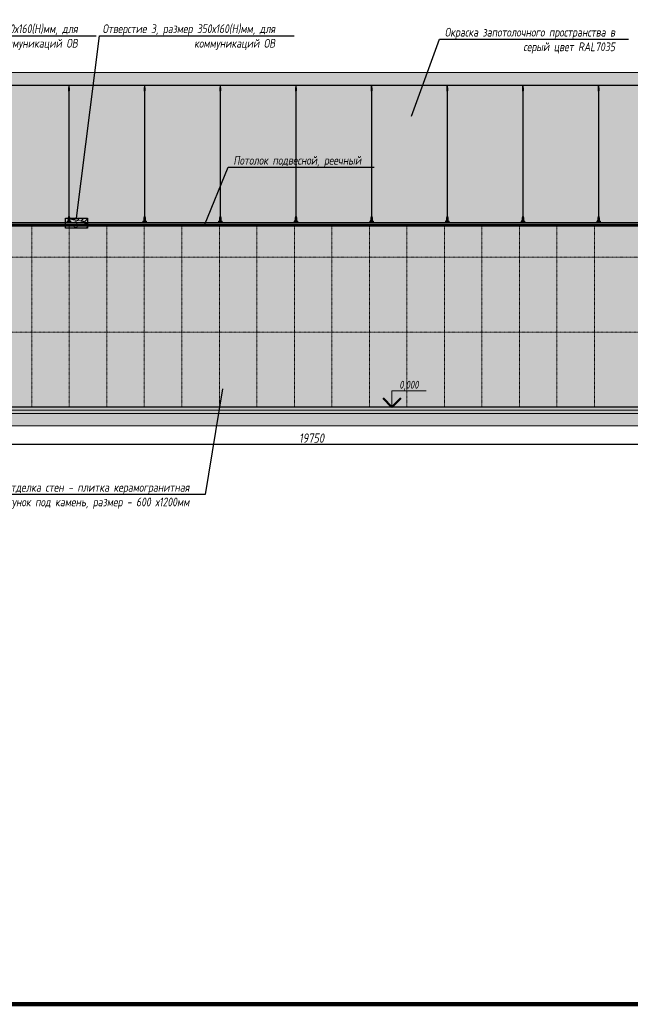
# Model space of a CAD drawing. Header units: millimetres. Extents: x -57162 to 485422, y -209335 to -9481.
# Tile 222 of 256: x 180837 to 190603, y -209335 to -193590. Entities that reach past the tile are written whole.
import ezdxf
from ezdxf import colors
from ezdxf.entities.mleader import LeaderData, LeaderLine
from ezdxf.enums import TextEntityAlignment as Align
from ezdxf.math import Vec2, Vec3

# ---------------------------------------------------------------- set-up
doc = ezdxf.new("R2010")
doc.units = ezdxf.units.MM
doc.linetypes.add('( Hidden )', pattern=[0.375, 0.25, -0.125])
doc.linetypes.add('DASHDOT', pattern=[25.4, 12.7, -6.35, 0, -6.35])
doc.layers.get('Defpoints').update_dxf_attribs({"color": 31})
doc.layers.add('3_RC_Ceiling', color=253, linetype='Continuous', lineweight=5)
doc.layers.add('A-DETL-GENF', color=7, linetype='Continuous', lineweight=5)
doc.layers.add('dim_per', color=7, linetype='Continuous', lineweight=9, true_color=0x1c3800)
doc.layers.add('dim_razv', color=7, linetype='DASHDOT', lineweight=9, true_color=0x183018)
doc.styles.add('fl_iso paper', font='isocpeur.ttf', dxfattribs={"width": 0.8, "oblique": 10})
doc.styles.add('In tre', font='isocpeur.ttf', dxfattribs={"width": 0.8, "oblique": 10})
doc.styles.get("Standard").update_dxf_attribs({"font": 'arial.ttf'})
doc.dimstyles.new('In tre 1_50', dxfattribs={"dimtxt": 150, "dimasz": 80, "dimexe": 60, "dimexo": 10, "dimgap": 20, "dimtad": 1, "dimdec": 0, "dimrnd": 5, "dimzin": 0, "dimdsep": 46, "dimtxsty": 'fl_iso paper', "dimblk": 'OBLIQUE', "dimcen": 0, "dimdle": 60, "dimadec": 0, "dimazin": 0, "dimtfac": 1, "dimtdec": 0, "dimtofl": 0, "dimtmove": 1, "dimatfit": 1, "dimfxl": 40, "dimtolj": 1, "dimtzin": 0, "dimarcsym": 1})

# ---------------------------------------------------------------- blocks, each defined once
blk = doc.blocks.new('_Oblique')
at = {"color": 0, "linetype": 'ByBlock', "lineweight": -2}
blk.add_line((-0.5, -0.5), (0.5, 0.5), dxfattribs=at)
blk = doc.blocks.new('*D984')
at = {"layer": 'Defpoints', "color": 0, "linetype": 'ByBlock', "transparency": 16777216}
for p in [(175630, -200162), (195380, -200152), (195380, -200376)]:
    blk.add_point(p, dxfattribs=at)
at = {"layer": 'dim_razv', "color": 0, "linetype": 'ByBlock', "lineweight": -2, "transparency": 16777216}
for p, q in [((175630, -200172), (175630, -200436)), ((195380, -200162), (195380, -200436)), ((175570, -200376), (195440, -200376))]:
    blk.add_line(p, q, dxfattribs=at)
at = {"layer": 'dim_razv', "color": 0, "linetype": 'ByBlock', "lineweight": -2, "transparency": 16777216, "xscale": 80, "yscale": 80, "zscale": 80, "rotation": 180}
blk.add_blockref('_Oblique', (175630, -200376), dxfattribs=at)
at = {"layer": 'dim_razv', "color": 0, "linetype": 'ByBlock', "lineweight": -2, "transparency": 16777216, "xscale": 80, "yscale": 80, "zscale": 80}
blk.add_blockref('_Oblique', (195380, -200376), dxfattribs=at)
at = {"layer": 'dim_razv', "color": 0, "linetype": 'ByBlock', "transparency": 16777216, "insert": (185505, -200281), "char_height": 150, "attachment_point": 5, "style": 'fl_iso paper'}
blk.add_mtext('\\A1;19750', dxfattribs=at)
blk = doc.blocks.new('*U985')
at = {"layer": '3_RC_Ceiling', "ltscale": 20}
for p, q in [((490275, -63410), (490275, -63470)), ((490285, -63448), (490275, -63448)), ((490278, -63449), (490278, -63470)), ((490280, -63405), (490280, -63424)), ((490282, -63449), (490282, -63470)), ((490285, -63410), (490285, -63470)), ((490272, -63463), (490278, -63463)), ((490272, -63491), (490278, -63491)), ((490285, -63470), (490275, -63470)), ((490278, -63498), (490278, -63457)), ((490278, -65492), (490278, -63504)), ((490282, -63498), (490282, -63457)), ((490282, -63463), (490287, -63463)), ((490282, -63491), (490287, -63491)), ((490282, -65492), (490282, -63504)), ((490278, -65511), (490278, -65483)), ((490282, -65511), (490282, -65483)), ((490272, -65524), (490278, -65524)), ((490272, -65553), (490278, -65553)), ((490286, -65569), (490274, -65569)), ((490274, -65587), (490274, -65598)), ((490274, -65598), (490274, -65604)), ((490276, -65575), (490276, -65571)), ((490278, -65571), (490277, -65571)), ((490277, -65575), (490277, -65571)), ((490278, -65575), (490277, -65575)), ((490278, -65575), (490277, -65575)), ((490278, -65559), (490278, -65519)), ((490278, -65583), (490278, -65566)), ((490282, -65559), (490282, -65519)), ((490282, -65524), (490287, -65524)), ((490282, -65553), (490287, -65553)), ((490282, -65583), (490282, -65566)), ((490283, -65571), (490282, -65571)), ((490282, -65575), (490282, -65571)), ((490283, -65575), (490282, -65575)), ((490282, -65575), (490282, -65575)), ((490283, -65575), (490283, -65571)), ((490286, -65587), (490286, -65598)), ((490286, -65598), (490286, -65604))]:
    blk.add_line(p, q, dxfattribs=at)
at = {"layer": '3_RC_Ceiling', "ltscale": 20, "elevation": -5}
blk.add_lwpolyline([(490272, -63452), (490272, -63503, 0.311691), (490287, -63503), (490287, -63452, 0.333333)], format="xyb", close=True, dxfattribs=at)
at = {"layer": '3_RC_Ceiling', "ltscale": 20}
for points in [[(490282, -63458, 0.15158), (490282, -63457, 0.106977), (490281, -63457, 0.07462), (490281, -63456, 0.061287), (490280, -63456, 0.061287), (490279, -63456, 0.07462), (490278, -63457, 0.106977), (490278, -63457, 0.15158), (490278, -63458, 0.156429), (490278, -63458, 0.106977)], [(490282, -63497, -0.15158), (490282, -63498, -0.106977), (490281, -63498, -0.07462), (490281, -63498, -0.061287), (490280, -63499, -0.061287), (490279, -63498, -0.07462), (490278, -63498, -0.106977), (490278, -63498, -0.15158), (490278, -63497, -0.156429), (490278, -63497, -0.106977)], [(490282, -63458, -0.164855), (490282, -63458, -0.106977)], [(490282, -63497, -0.164855), (490282, -63497, -0.15158)], [(490287, -65525, -0.160742), (490294, -65538), (490294, -65568, 0.196304), (490301, -65586, -0.186577), (490302, -65588, 0.403263), (490303, -65589), (490303, -65589, 0.315299), (490305, -65588), (490305, -65588, -0.253979), (490306, -65587, -0.113914), (490307, -65587, -0.349227), (490308, -65588), (490308, -65590, -0.065543), (490308, -65592), (490306, -65597, -0.339454), (490296, -65604), (490263, -65604, -0.339454), (490254, -65597), (490252, -65592, -0.065543), (490252, -65590), (490252, -65588, -0.349227), (490253, -65587, -0.113914), (490254, -65587, -0.253979), (490255, -65588), (490255, -65588, 0.315299), (490256, -65589), (490256, -65589, 0.403263), (490258, -65588, -0.186577), (490259, -65586, 0.196304), (490266, -65568), (490266, -65538, -0.160742), (490272, -65525)], [(490286, -65589), (490286, -65589, 0.414214), (490287, -65588), (490287, -65587, 0.414214), (490286, -65587), (490273, -65587, 0.414214), (490273, -65587), (490273, -65588, 0.414214), (490273, -65589), (490274, -65589)], [(490286, -65596), (490286, -65596, -0.414214), (490287, -65596), (490287, -65597, -0.414214), (490286, -65598), (490273, -65598, -0.414214), (490273, -65597), (490273, -65596, -0.414214), (490273, -65596), (490274, -65596)], [(490286, -65604), (490286, -65605, -0.414214), (490283, -65608), (490277, -65608, -0.414214), (490274, -65605), (490274, -65604)], [(490282, -65519, 0.15158), (490282, -65519, 0.106977), (490281, -65518, 0.07462), (490281, -65518, 0.061287), (490280, -65518, 0.061287), (490279, -65518, 0.07462), (490278, -65518, 0.106977), (490278, -65519, 0.15158), (490278, -65519, 0.156429), (490278, -65520, 0.106977)], [(490282, -65559, -0.15158), (490282, -65559, -0.106977), (490281, -65560, -0.07462), (490281, -65560, -0.061287), (490280, -65560, -0.061287), (490279, -65560, -0.07462), (490278, -65560, -0.106977), (490278, -65559, -0.15158), (490278, -65559, -0.156429), (490278, -65558, -0.106977)], [(490282, -65519, -0.164855), (490282, -65520, -0.106977)], [(490282, -65558, -0.164855), (490282, -65559, -0.15158)]]:
    blk.add_lwpolyline(points, format="xyb", dxfattribs=at)
at = {"layer": '3_RC_Ceiling', "ltscale": 20, "const_width": 2.22}
blk.add_lwpolyline([(490308, -65585, -1), (490312, -65585), (490312, -65586, -0.267949), (490311, -65587, 0.57735), (490311, -65590, -0.267949), (490312, -65591), (490312, -65594, -0.267949), (490311, -65595, 0.57735), (490311, -65597, -0.267949), (490312, -65599), (490312, -65601, -0.267949), (490311, -65602, 0.57735), (490311, -65605, -0.267949), (490312, -65606), (490312, -65609, -0.414214), (490311, -65610), (490304, -65610, -0.247529), (490303, -65610, 0.247529), (490302, -65609), (490298, -65609, 0.247529), (490297, -65610, -0.247529), (490296, -65610), (490282, -65610, -0.267949), (490281, -65610, 0.57735), (490279, -65610, -0.267949), (490277, -65610), (490264, -65610, -0.247529), (490263, -65610, 0.247529), (490261, -65609), (490258, -65609, 0.247529), (490256, -65610, -0.247529), (490255, -65610), (490249, -65610, -0.414214), (490248, -65609), (490248, -65606, -0.267949), (490248, -65605, 0.57735), (490248, -65602, -0.267949), (490248, -65601), (490248, -65599, -0.267949), (490248, -65597, 0.57735), (490248, -65595, -0.267949), (490248, -65594), (490248, -65591, -0.267949), (490248, -65590, 0.57735), (490248, -65587, -0.267949), (490248, -65586), (490248, -65585, -1), (490252, -65585, -1)], format="xyb", dxfattribs=at)
at = {"layer": '3_RC_Ceiling', "ltscale": 20}
blk.add_lwpolyline([(490272, -65513), (490272, -65564, 0.311691), (490287, -65564), (490287, -65513, 0.333333)], format="xyb", close=True, dxfattribs=at)
at = {"layer": '3_RC_Ceiling', "ltscale": 20, "flags": 128}
blk.add_lwpolyline([(490286, -65587, -0.414214), (490286, -65586), (490287, -65586), (490287, -65573), (490286, -65573, -0.414214), (490286, -65573), (490286, -65568), (490274, -65568), (490274, -65573, -0.414214), (490274, -65573), (490273, -65573), (490273, -65586), (490274, -65586, -0.414214), (490274, -65587)], format="xyb", dxfattribs=at)
at = {"layer": '3_RC_Ceiling', "ltscale": 20}
for centre in [(490280, -63466), (490280, -63486), (490280, -65528), (490280, -65548)]:
    blk.add_circle(centre, 1.6, dxfattribs=at)
for centre, radius, start, end in [((490280, -63476), 2.8, 131.8117, 228.1912), ((490280, -63476), 2.8, 131.8117, 228.1912), ((490280, -63476), 2.8, 48.191, 131.8117), ((490280, -63476), 2.8, 228.1912, 311.8118), ((490280, -63476), 2.8, 311.8118, 48.191), ((490277, -65571), 0.5, 90.0014, 180.0014), ((490277, -65575), 0.5, 180.0014, 270.0014), ((490280, -65538), 2.8, 131.8117, 228.1912), ((490280, -65538), 2.8, 131.8117, 228.1912), ((490280, -65538), 2.8, 48.191, 131.8117), ((490280, -65538), 2.8, 228.1912, 311.8118), ((490279, -65582), 1.44, 219.6407, 243.4364), ((490280, -65581), 2.48, 243.4364, 258.3005), ((490278, -65583), 0.531, 180.0014, 219.6407), ((490280, -65580), 3.99, 258.3005, 270.0014), ((490280, -65580), 3.99, 270.0014, 281.7023), ((490280, -65581), 2.48, 281.7023, 296.5665), ((490281, -65582), 1.44, 296.5665, 320.3621), ((490280, -65538), 2.8, 311.8118, 48.191), ((490281, -65583), 0.531, 320.3621, 0.0014), ((490283, -65571), 0.5, 0.0014, 90.0014), ((490283, -65575), 0.5, 270.0014, 0.0014)]:
    blk.add_arc(centre, radius, start, end, dxfattribs=at)
blk = doc.blocks.new('*U1034')
at = {"layer": '3_RC_Ceiling'}
blk.add_blockref('*U985', (-490280, 64508, 3), dxfattribs=at)
blk = doc.blocks.new('*U1035')
at = {"color": 0, "linetype": 'ByBlock', "lineweight": -2, "transparency": 16777216}
for p in [(39930, 0), (41140, 0), (42350, 0), (43560, 0), (44770, 0), (45980, 0), (47190, 0), (48400, 0)]:
    blk.add_blockref('*U1034', p, dxfattribs=at)
blk = doc.blocks.new('*U1969')
at = {"lineweight": 50}
for q in [(2.17, 12.83), (7.83, 12.83)]:
    blk.add_line((5, 10), q, dxfattribs=at)
for p, q in [((5, 10), (5, 15.19)), ((5, 15.19), (15.92, 15.19)), ((0, 10), (10, 10))]:
    blk.add_line(p, q)
at = {"style": 'In tre', "oblique": 10, "width": 0.8}
blk.add_attdef('ВЫСОТА', text='', height=2.5, dxfattribs=at).set_placement((10.46, 15.19), align=Align.BOTTOM_CENTER)

msp = doc.modelspace()

# ---------------------------------------------------------------- hatches: boundary and pattern name
at = {"linetype": '( Hidden )', "lineweight": 13, "ltscale": 1000}
h = msp.add_hatch(dxfattribs=at)
h.set_pattern_fill('ANSI31', color=253, scale=15)
h.set_pattern_definition([(45, (2141.39, -730), (-33.6759605, 33.6759605), [])])
h.paths.add_polyline_path([(181920.4, -196926.3), (181920.4, -196766.3), (181570.4, -196766.3), (181860.8, -196816.2)])
at = {"layer": 'A-DETL-GENF'}
h = msp.add_hatch(dxfattribs=at)
h.set_pattern_fill('ANSI35', color=256, scale=20, style=0)
h.set_pattern_definition([(45, (20622.32, -202177.55), (-89.80256, 89.80256), []), (45, (20712.12, -202177.55), (-89.80256, 89.80256), [158.75, -31.75, 0, -31.75])])
h.paths.add_polyline_path([(140696.5, -194636.3), (195819.3, -194636.3), (195819.3, -194436.3), (140696.5, -194436.3)])
h = msp.add_hatch(dxfattribs=at)
h.set_pattern_fill('AR-CONC', color=256, style=0)
h.set_pattern_definition([(50, (20622.32, -207627.55), (182.18467, -15.93909), [19.05, -209.55]), (355, (20622.32, -207627.55), (-35.24342, 191.05685), [15.24, -167.64058]), (100.45144, (20637.5, -207628.88), (146.94125, 175.11775), [16.19, -178.09024]), (46.1842, (20622.32, -207576.75), (271.07904, -42.04233), [28.575, -314.325]), (96.63556, (20644.9, -207580.25), (237.40413, 247.42612), [24.28502, -267.1356]), (351.18415, (20622.32, -207576.75), (237.40413, 247.42612), [22.85997, -251.45973]), (21, (20647.72, -207589.45), (151.61439, -102.2652), [19.05, -209.55]), (326, (20647.72, -207589.45), (61.80203, 184.18797), [15.24, -167.64]), (71.45144, (20660.35, -207597.97), (213.41642, 81.92277), [16.19, -178.08994]), (37.5, (20622.32, -207627.55), (3.088603, 84.55504), [0, -165.608, 0, -170.18, 0, -168.275]), (7.5, (20622.32, -207627.55), (66.819663, 100.180575), [0, -97.028, 0, -161.798, 0, -64.135]), (327.5, (20565.677, -207627.55), (135.590595, -5.728744), [0, -63.5, 0, -198.12, 0, -262.89]), (317.5, (20540.28, -207627.55), (148.12918, 25.42649), [0, -82.55, 0, -131.572, 0, -186.69])])
h.paths.add_polyline_path([(140696.5, -199836.3), (195819.3, -199836.3), (195819.3, -199786.3), (140696.5, -199786.3)])
h = msp.add_hatch(dxfattribs=at)
h.set_pattern_fill('ANSI35', color=256, scale=10, style=0)
h.set_pattern_definition([(45, (20622.32, -207627.55), (-44.90128, 44.90128), []), (45, (20667.22, -207627.55), (-44.90128, 44.90128), [79.375, -15.875, 0, -15.875])])
h.paths.add_polyline_path([(195819.3, -199886.3), (140696.5, -199886.3), (140696.5, -199836.3), (195819.3, -199836.3)])
h = msp.add_hatch(dxfattribs=at)
h.set_pattern_fill('ANSI35', color=256, scale=20, style=0)
h.set_pattern_definition([(45, (20622.32, -207627.55), (-89.80256, 89.80256), []), (45, (20712.12, -207627.55), (-89.80256, 89.80256), [158.75, -31.75, 0, -31.75])])
h.paths.add_polyline_path([(140696.5, -200086.3), (195819.3, -200086.3), (195819.3, -199886.3), (140696.5, -199886.3)])
at = {"layer": 'dim_razv', "linetype": 'ByBlock', "true_color": 0xd9d9d9, "transparency": 33554687}
h = msp.add_hatch(color=254, dxfattribs=at)
h.dxf.hatch_style = 1
h.paths.add_polyline_path([(178170.4, -196086.3), (177870.4, -196086.3), (177870.4, -195926.3), (178170.4, -195926.3)], flags=16)
h.paths.add_polyline_path([(174030.4, -196136.3), (175630.4, -196136.3), (175630.4, -195386.3), (174030.4, -195386.3)], flags=16)
h.paths.add_polyline_path([(172280.4, -195736.3), (172040.4, -195736.3), (172040.4, -195386.3), (172280.4, -195386.3)], flags=16)
h.paths.add_polyline_path([(166380.4, -196336.3), (167430.4, -196336.3), (167430.4, -195386.3), (166380.4, -195386.3)], flags=16)
h.paths.add_polyline_path([(162730.4, -195886.3), (162230.4, -195886.3), (162230.4, -195386.3), (162730.4, -195386.3)], flags=16)
h.paths.add_polyline_path([(161880.4, -196186.3), (160580.4, -196186.3), (160580.4, -195386.3), (161880.4, -195386.3)], flags=16)
h.paths.add_polyline_path([(162280.4, -196836.3), (160580.4, -196836.3), (160580.4, -196436.3), (162280.4, -196436.3)])
h.paths.add_polyline_path([(158380.4, -196886.3), (159480.4, -196886.3), (159480.4, -196136.3), (158380.4, -196136.3)])
h.paths.add_polyline_path([(142885.4, -196836.3), (154730.4, -196836.3), (155980.4, -196836.3), (195380.4, -196836.3), (195380.4, -194636.3), (141380.4, -194636.3), (141380.4, -196836.3), (141555.4, -196836.3)])
at = {"layer": 'dim_razv', "true_color": 0xffffff, "transparency": 33554687}
h = msp.add_hatch(dxfattribs=at)
h.set_pattern_fill('AR-SAND', scale=3, angle=315)
h.paths.add_polyline_path([(141380.4, -196886.3), (195380.4, -196886.3), (195380.4, -199786.3), (141380.4, -199786.3)])
h.paths.add_polyline_path([(178230.4, -197506.3), (179640.4, -197506.3), (179640.4, -199786.3), (178230.4, -199786.3)], flags=16)
h.paths.add_polyline_path([(171630.4, -197506.3), (172680.4, -197506.3), (172680.4, -199786.3), (171630.4, -199786.3)], flags=16)
h.paths.add_polyline_path([(174030.4, -199786.3), (174030.4, -197486.3), (175630.4, -197486.3), (175630.4, -199786.3)], flags=17)
h.paths.add_polyline_path([(160750.4, -197506.3), (162710.4, -197506.3), (162710.4, -199786.3), (160750.4, -199786.3)], flags=16)
h.paths.add_polyline_path([(151700.4, -197506.3), (153110.4, -197506.3), (153110.4, -199786.3), (151700.4, -199786.3)], flags=16)
h.paths.add_polyline_path([(150160.4, -197506.3), (148750.4, -197506.3), (148750.4, -199786.3), (150160.4, -199786.3)], flags=16)

# ---------------------------------------------------------------- linework, layer by layer
at = {"lineweight": 13}
for points in [[(140696.5, -194636.3), (195819.3, -194636.3), (195819.3, -194436.3), (140696.5, -194436.3)], [(140696.5, -199836.3), (195819.3, -199836.3), (195819.3, -199786.3), (140696.5, -199786.3)], [(195819.3, -199886.3), (140696.5, -199886.3), (140696.5, -199836.3), (195819.3, -199836.3)], [(140696.5, -200086.3), (195819.3, -200086.3), (195819.3, -199886.3), (140696.5, -199886.3)]]:
    msp.add_lwpolyline(points, close=True, dxfattribs=at)
msp.add_lwpolyline([(141380.4, -194636.3), (195380.4, -194636.3), (195380.4, -196836.3), (141380.4, -196836.3)], close=True)
at = {"color": 253, "linetype": '( Hidden )', "lineweight": 13, "ltscale": 15}
msp.add_lwpolyline([(181920.4, -196926.3), (181920.4, -196766.3), (181570.4, -196766.3), (181860.8, -196816.2)], close=True, dxfattribs=at)
at = {"linetype": 'ByBlock'}
for points in [[(181920.4, -196926.3), (181570.4, -196926.3), (181570.4, -196766.3), (181920.4, -196766.3)], [(141380.4, -196836.3), (195380.4, -196836.3), (195380.4, -196871.3), (141380.4, -196871.3)], [(195380.4, -196886.3), (141380.4, -196886.3), (141380.4, -196871.3), (195380.4, -196871.3)], [(141380.4, -196886.3), (195380.4, -196886.3), (195380.4, -199786.3), (141380.4, -199786.3)]]:
    msp.add_lwpolyline(points, close=True, dxfattribs=at)
at = {"layer": 'Defpoints', "color": 1, "lineweight": 100}
msp.add_lwpolyline([(136924.2, -185610.3), (320428.3, -185610.3), (320428.3, -209334.7), (136924.2, -209334.7)], close=True, dxfattribs=at)
at = {"layer": 'dim_razv', "color": 253, "ltscale": 0.3, "transparency": 33554687}
for points in [[(181030.4, -199786.3), (181030.4, -196886.3)], [(181630.4, -199786.3), (181630.4, -196886.3)], [(182230.4, -199786.3), (182230.4, -196886.3)], [(182830.4, -199786.3), (182830.4, -196886.3)], [(183430.4, -199786.3), (183430.4, -196886.3)], [(184030.4, -199786.3), (184030.4, -196886.3)], [(184630.4, -199786.3), (184630.4, -196886.3)], [(185230.4, -199786.3), (185230.4, -196886.3)], [(185830.4, -199786.3), (185830.4, -196886.3)], [(186430.4, -199786.3), (186430.4, -196886.3)], [(187030.4, -199786.3), (187030.4, -196886.3)], [(187630.4, -199786.3), (187630.4, -196886.3)], [(188230.4, -199786.3), (188230.4, -196886.3)], [(188830.4, -199786.3), (188830.4, -196886.3)], [(189430.4, -199786.3), (189430.4, -196886.3)], [(190030.4, -199786.3), (190030.4, -196886.3)], [(141380.4, -197386.3), (195380.4, -197386.3)], [(179640.4, -198586.3), (195380.4, -198586.3)]]:
    msp.add_lwpolyline(points, dxfattribs=at)

# ---------------------------------------------------------------- block references
at = {"linetype": 'ByBlock'}
msp.add_blockref('*U1035', (141696, -195733.9, -2.5), dxfattribs=at)
at = {"layer": 'dim_razv', "linetype": 'ByBlock', "xscale": 50, "yscale": 50, "zscale": 50}
msp.add_blockref('*U1969', (186540.3, -200286.3), dxfattribs=at).add_auto_attribs({'ВЫСОТА': '0,000'})

# ---------------------------------------------------------------- texts
at = {"layer": 'Defpoints', "lineweight": 13, "insert": (181733, -196867), "char_height": 100, "attachment_point": 5}
msp.add_mtext_dynamic_manual_height_columns('3', width=219.763, gutter_width=12.5, heights=[0], dxfattribs=at)

# ---------------------------------------------------------------- dimensions: what is measured, and where the dimension line sits
at = {"layer": 'dim_razv', "linetype": 'ByBlock'}
dim = msp.add_linear_dim(base=(195380.4, -200375.5), p1=(175630.4, -200162.1), p2=(195380.4, -200152.1), dimstyle='In tre 1_50', dxfattribs=at)
dim.commit()
dim.dimension.update_dxf_attribs({"geometry": '*D984', "text_midpoint": (185505.4, -200280.5)})

# ---------------------------------------------------------------- leaders
at = {"layer": 'dim_per', "linetype": 'ByBlock'}
ml = msp.add_multileader_mtext('Standard', dxfattribs=at)
ml.set_content('Отверстие 4, размер 300х160(Н)мм, для коммуникаций ОВ', color=256, style='fl_iso paper')
ml.set_leader_properties()
ml.build(insert=Vec2(0, 0))
ml.multileader.update_dxf_attribs({"text_left_attachment_type": 6, "text_right_attachment_type": 6, "dogleg_length": 252.8})
ctx = ml.context
ctx.base_point, ctx.char_height, ctx.plane_origin = Vec3(179086.3, -193846.3), 140, Vec3(177366, -190758.1)
ctx.left_attachment, ctx.right_attachment, ctx.text_align_type = 6, 6, 2
notes = []
notes.append((ctx, [(1, (1, 1, 0), (178946.3, -193846.3), (1, 0), 139.9, [(0, [(178020.4, -195926.3)], 0, [])])]))
ctx.mtext.insert, ctx.mtext.width, ctx.mtext.alignment, ctx.mtext.flow_direction = Vec3(181765.2, -193664.3), 2942.015, 3, 5
ml = msp.add_multileader_mtext('Standard', dxfattribs=at)
ml.set_content('Отверстие 3, размер 350х160(Н)мм, для коммуникаций ОВ', color=256, style='fl_iso paper')
ml.set_leader_properties()
ml.build(insert=Vec2(0, 0))
ml.multileader.update_dxf_attribs({"text_left_attachment_type": 6, "text_right_attachment_type": 6, "dogleg_length": 252.8})
ctx = ml.context
ctx.base_point, ctx.char_height, ctx.plane_origin = Vec3(182255.3, -193846.3), 140, Vec3(180682.4, -190758.1)
ctx.left_attachment, ctx.right_attachment, ctx.text_align_type = 6, 6, 2
notes.append((ctx, [(1, (1, 1, 0), (182115.4, -193846.3), (1, 0), 139.9, [(0, [(181745.4, -196766.3)], 0, [])])]))
ctx.mtext.insert, ctx.mtext.width, ctx.mtext.alignment, ctx.mtext.flow_direction = Vec3(184923.1, -193664.3), 2942.015, 3, 5
ml = msp.add_multileader_mtext('Standard', dxfattribs=at)
ml.set_content('Окраска запотолочного пространства в серый цвет RAL7035', color=256, style='fl_iso paper')
ml.set_leader_properties()
ml.build(insert=Vec2(0, 0))
ml.multileader.update_dxf_attribs({"text_left_attachment_type": 6, "text_right_attachment_type": 6, "dogleg_length": 252.8})
ctx = ml.context
ctx.base_point, ctx.char_height, ctx.plane_origin = Vec3(187615.2, -193902.2), 140, Vec3(192278.8, -197358.2)
ctx.left_attachment, ctx.right_attachment, ctx.text_align_type = 6, 6, 2
notes.append((ctx, [(0, (1, 1, 0), (187553.6, -193902.2), (1, 0), 61.6, [(0, [(187103.9, -195135.1)], 0, [])])]))
ctx.mtext.insert, ctx.mtext.width, ctx.mtext.alignment, ctx.mtext.flow_direction = Vec3(190357.9, -193720.2), 2929.416, 3, 5
ml = msp.add_multileader_mtext('Standard', dxfattribs=at)
ml.set_content('Потолок подвесной, реечный', color=256, style='fl_iso paper')
ml.set_leader_properties()
ml.build(insert=Vec2(0, 0))
ml.multileader.update_dxf_attribs({"text_left_attachment_type": 6, "text_right_attachment_type": 6, "dogleg_length": 252.8})
ctx = ml.context
ctx.base_point, ctx.char_height, ctx.plane_origin = Vec3(184257.6, -195950.6), 140, Vec3(183581.8, -193981.9)
ctx.left_attachment, ctx.right_attachment, ctx.text_align_type = 6, 6, 2
notes.append((ctx, [(0, (1, 1, 0), (184173, -195950.6), (1, 0), 84.6, [(0, [(183793.5, -196880.7)], 0, [])])]))
ctx.mtext.insert, ctx.mtext.alignment, ctx.mtext.flow_direction = Vec3(186299.5, -195768.6), 3, 5
ml = msp.add_multileader_mtext('Standard', dxfattribs=at)
ml.set_content('Отделка стен - плитка керамогранитная\\Pрисунок под камень, размер - 600 х1200мм', color=256, style='fl_iso paper')
ml.set_leader_properties()
ml.build(insert=Vec2(0, 0))
ml.multileader.update_dxf_attribs({"text_left_attachment_type": 6, "text_right_attachment_type": 6, "dogleg_length": 252.8})
ctx = ml.context
ctx.base_point, ctx.char_height, ctx.plane_origin = Vec3(180378.2, -201180.7), 140, Vec3(184083.5, -199487.5)
ctx.left_attachment, ctx.right_attachment, ctx.text_align_type = 6, 6, 2
notes.append((ctx, [(1, (1, 1, 0), (183805.9, -201180.7), (-1, 0), 252.8, [(0, [(184083.5, -199487.5)], 0, [])])]))
ctx.mtext.insert, ctx.mtext.alignment, ctx.mtext.flow_direction = Vec3(183551.2, -200998.7), 3, 5
for ctx, leaders in notes:
    for number, flags, end, landing, length, lines in leaders:
        leader = LeaderData()
        leader.index, (leader.has_last_leader_line, leader.has_dogleg_vector, leader.attachment_direction) = number, flags
        leader.last_leader_point, leader.dogleg_vector, leader.dogleg_length = Vec3(end), Vec3(landing), length
        for number, points, colour, breaks in lines:
            line = LeaderLine()
            line.index, line.vertices, line.color, line.breaks = number, Vec3.list(points), colors.encode_raw_color(colour), breaks
            leader.lines.append(line)
        ctx.leaders.append(leader)

doc.saveas('drawing.dxf')
